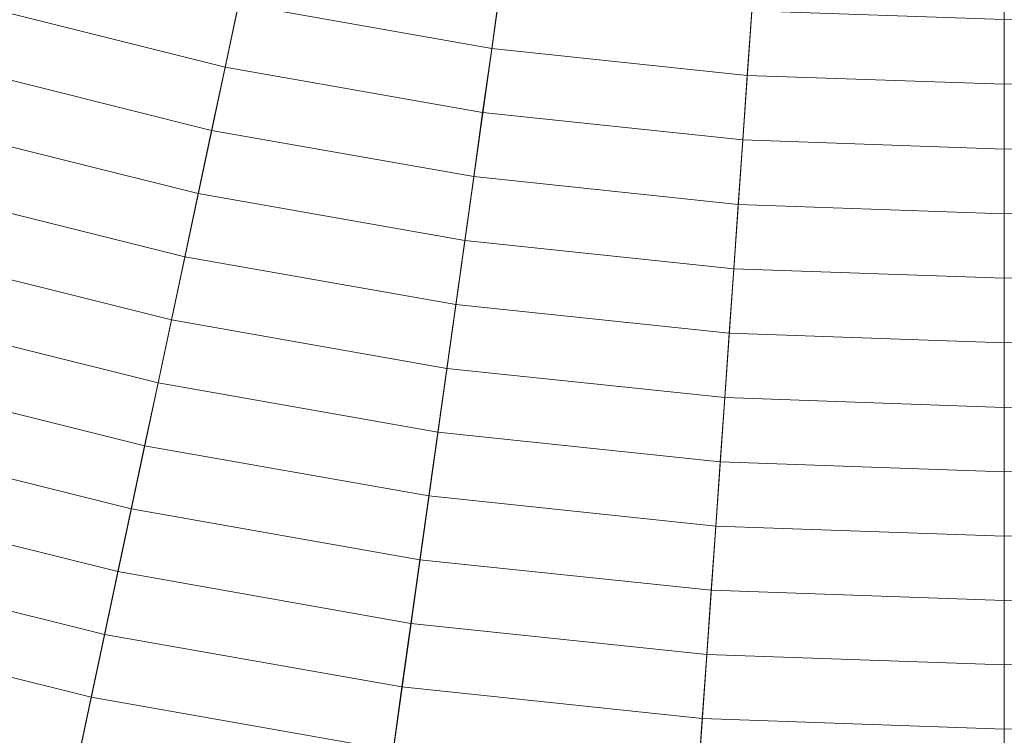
# Model space of a CAD drawing. Header units: centimetres. Extents: x -6.39 to 0.8, y 3.58 to 10.78.
# Tile 151 of 256: x -3.23 to -2.79, y 5.27 to 5.59. Entities that reach past the tile are written whole.
import ezdxf

# ---------------------------------------------------------------- set-up
doc = ezdxf.new("R2010")
doc.units = ezdxf.units.CM
doc.header["$LTSCALE"] = 2.54
doc.layers.add('Lucido design-1', color=7, linetype='Continuous')

# ---------------------------------------------------------------- blocks, each defined once
blk = doc.blocks.new('Gruppo-1')
at = {"color": 142, "linetype": 'Continuous', "lineweight": 9}
for points in [[(-6.02938, 5.60157, -13.70234), (-5.91146, 5.37979, -13.70234), (-2.79683, 7.17802, -13.70234), (-2.7969, 7.17815, -13.70234)], [(-5.91146, 5.37979, -13.70234), (-5.77836, 5.16678, -13.70234), (-2.79675, 7.17789, -13.70234), (-2.79683, 7.17802, -13.70234)], [(-5.77836, 5.16678, -13.70234), (-5.63072, 4.96357, -13.70234), (-2.79666, 7.17777, -13.70234), (-2.79675, 7.17789, -13.70234)], [(-5.63072, 4.96357, -13.70234), (-5.46926, 4.77115, -13.70234), (-2.79657, 7.17766, -13.70234), (-2.79666, 7.17777, -13.70234)], [(-5.46926, 4.77115, -13.70234), (-5.29478, 4.59047, -13.70234), (-2.79646, 7.17755, -13.70234), (-2.79657, 7.17766, -13.70234)], [(-5.29478, 4.59047, -13.70234), (-5.10811, 4.42239, -13.70234), (-2.79635, 7.17745, -13.70234), (-2.79646, 7.17755, -13.70234)], [(-5.10811, 4.42239, -13.70234), (-4.91018, 4.26775, -13.70234), (-2.79623, 7.17735, -13.70234), (-2.79635, 7.17745, -13.70234)], [(-4.91018, 4.26775, -13.70234), (-4.70194, 4.12729, -13.70234), (-2.79611, 7.17727, -13.70234), (-2.79623, 7.17735, -13.70234)], [(-4.70194, 4.12729, -13.70234), (-4.48441, 4.0017, -13.70234), (-2.79597, 7.17719, -13.70234), (-2.79611, 7.17727, -13.70234)], [(-4.48441, 4.0017, -13.70234), (-4.25865, 3.89159, -13.70234), (-2.79584, 7.17713, -13.70234), (-2.79597, 7.17719, -13.70234)], [(-4.25865, 3.89159, -13.70234), (-4.02576, 3.7975, -13.70234), (-2.7957, 7.17707, -13.70234), (-2.79584, 7.17713, -13.70234)], [(-4.02576, 3.7975, -13.70234), (-3.78688, 3.71988, -13.70234), (-2.79556, 7.17702, -13.70234), (-2.7957, 7.17707, -13.70234)], [(-3.78688, 3.71988, -13.70234), (-3.54316, 3.65911, -13.70234), (-2.79541, 7.17699, -13.70234), (-2.79556, 7.17702, -13.70234)], [(-3.54316, 3.65911, -13.70234), (-3.29579, 3.6155, -13.70234), (-2.79526, 7.17696, -13.70234), (-2.79541, 7.17699, -13.70234)], [(-3.29579, 3.6155, -13.70234), (-3.04599, 3.58924, -13.70234), (-2.79511, 7.17695, -13.70234), (-2.79526, 7.17696, -13.70234)], [(-3.04599, 3.58924, -13.70234), (-2.79496, 3.58048, -13.70234), (-2.79496, 7.17694, -13.70234), (-2.79511, 7.17695, -13.70234)], [(-2.79496, 3.58048, -13.70234), (-2.54393, 3.58924, -13.70234), (-2.79481, 7.17695, -13.70234), (-2.79496, 7.17694, -13.70234)], [(-2.79496, 3.58048, -13.70234), (-2.79496, 7.17694, -13.70234), (-2.79496, 7.17694, -13.70234)], [(-3.24214, 5.61962, -12.78226), (-3.13226, 5.59222, -12.78226), (-3.13819, 5.56434, -12.7885), (-3.24999, 5.59222, -12.7885)], [(-3.12633, 5.62012, -12.77612), (-3.01678, 5.6008, -12.77612), (-3.02074, 5.57256, -12.78226), (-3.13226, 5.59222, -12.78226)], [(-3.01678, 5.6008, -12.77612), (-2.90614, 5.58917, -12.77612), (-2.90813, 5.56072, -12.78226), (-3.02074, 5.57256, -12.78226)], [(-3.24999, 5.59222, -12.7885), (-3.13819, 5.56434, -12.7885), (-3.14411, 5.53649, -12.79485), (-3.25784, 5.56484, -12.79485)], [(-3.13226, 5.59222, -12.78226), (-3.02074, 5.57256, -12.78226), (-3.02471, 5.54433, -12.7885), (-3.13819, 5.56434, -12.7885)], [(-2.90614, 5.58917, -12.77612), (-2.79496, 5.58529, -12.77612), (-2.79496, 5.55677, -12.78226), (-2.90813, 5.56072, -12.78226)], [(-2.79496, 5.58529, -12.77612), (-2.68378, 5.58917, -12.77612), (-2.68179, 5.56072, -12.78226), (-2.79496, 5.55677, -12.78226)], [(-2.79496, 5.58529, -12.77612), (-2.79496, 5.55677, -12.78226), (-2.79496, 5.55677, -12.78226)], [(-3.02074, 5.57256, -12.78226), (-2.90813, 5.56072, -12.78226), (-2.91012, 5.53229, -12.7885), (-3.02471, 5.54433, -12.7885)], [(-3.25784, 5.56484, -12.79485), (-3.14411, 5.53649, -12.79485), (-3.15002, 5.50865, -12.80129), (-3.26568, 5.53749, -12.80129)], [(-3.13819, 5.56434, -12.7885), (-3.02471, 5.54433, -12.7885), (-3.02867, 5.51613, -12.79485), (-3.14411, 5.53649, -12.79485)], [(-2.90813, 5.56072, -12.78226), (-2.79496, 5.55677, -12.78226), (-2.79496, 5.52827, -12.7885), (-2.91012, 5.53229, -12.7885)], [(-2.79496, 5.55677, -12.78226), (-2.68179, 5.56072, -12.78226), (-2.6798, 5.53229, -12.7885), (-2.79496, 5.52827, -12.7885)], [(-2.79496, 5.55677, -12.78226), (-2.79496, 5.52827, -12.7885), (-2.79496, 5.52827, -12.7885)], [(-3.02471, 5.54433, -12.7885), (-2.91012, 5.53229, -12.7885), (-2.9121, 5.50388, -12.79485), (-3.02867, 5.51613, -12.79485)], [(-3.26568, 5.53749, -12.80129), (-3.15002, 5.50865, -12.80129), (-3.15594, 5.48084, -12.80783), (-3.27352, 5.51016, -12.80783)], [(-3.14411, 5.53649, -12.79485), (-3.02867, 5.51613, -12.79485), (-3.03263, 5.48795, -12.80129), (-3.15002, 5.50865, -12.80129)], [(-2.91012, 5.53229, -12.7885), (-2.79496, 5.52827, -12.7885), (-2.79496, 5.49979, -12.79485), (-2.9121, 5.50388, -12.79485)], [(-2.79496, 5.52827, -12.7885), (-2.6798, 5.53229, -12.7885), (-2.67782, 5.50388, -12.79485), (-2.79496, 5.49979, -12.79485)], [(-2.79496, 5.52827, -12.7885), (-2.79496, 5.49979, -12.79485), (-2.79496, 5.49979, -12.79485)], [(-3.02867, 5.51613, -12.79485), (-2.9121, 5.50388, -12.79485), (-2.91409, 5.47549, -12.80129), (-3.03263, 5.48795, -12.80129)], [(-3.27352, 5.51016, -12.80783), (-3.15594, 5.48084, -12.80783), (-3.16184, 5.45305, -12.81447), (-3.28135, 5.48285, -12.81447)], [(-3.15002, 5.50865, -12.80129), (-3.03263, 5.48795, -12.80129), (-3.03659, 5.4598, -12.80783), (-3.15594, 5.48084, -12.80783)], [(-2.9121, 5.50388, -12.79485), (-2.79496, 5.49979, -12.79485), (-2.79496, 5.47133, -12.80129), (-2.91409, 5.47549, -12.80129)], [(-2.79496, 5.49979, -12.79485), (-2.67782, 5.50388, -12.79485), (-2.67583, 5.47549, -12.80129), (-2.79496, 5.47133, -12.80129)], [(-2.79496, 5.49979, -12.79485), (-2.79496, 5.47133, -12.80129), (-2.79496, 5.47133, -12.80129)], [(-3.03263, 5.48795, -12.80129), (-2.91409, 5.47549, -12.80129), (-2.91607, 5.44713, -12.80783), (-3.03659, 5.4598, -12.80783)], [(-3.28135, 5.48285, -12.81447), (-3.16184, 5.45305, -12.81447), (-3.16775, 5.42528, -12.82121), (-3.28918, 5.45556, -12.82121)], [(-3.15594, 5.48084, -12.80783), (-3.03659, 5.4598, -12.80783), (-3.04055, 5.43166, -12.81447), (-3.16184, 5.45305, -12.81447)], [(-2.91409, 5.47549, -12.80129), (-2.79496, 5.47133, -12.80129), (-2.79496, 5.4429, -12.80783), (-2.91607, 5.44713, -12.80783)], [(-2.79496, 5.47133, -12.80129), (-2.67583, 5.47549, -12.80129), (-2.67385, 5.44713, -12.80783), (-2.79496, 5.4429, -12.80783)], [(-2.79496, 5.47133, -12.80129), (-2.79496, 5.4429, -12.80783), (-2.79496, 5.4429, -12.80783)], [(-3.03659, 5.4598, -12.80783), (-2.91607, 5.44713, -12.80783), (-2.91805, 5.41879, -12.81447), (-3.04055, 5.43166, -12.81447)], [(-3.28918, 5.45556, -12.82121), (-3.16775, 5.42528, -12.82121), (-3.17364, 5.39754, -12.82804), (-3.297, 5.4283, -12.82804)], [(-3.16184, 5.45305, -12.81447), (-3.04055, 5.43166, -12.81447), (-3.0445, 5.40355, -12.82121), (-3.16775, 5.42528, -12.82121)], [(-2.91607, 5.44713, -12.80783), (-2.79496, 5.4429, -12.80783), (-2.79496, 5.41449, -12.81447), (-2.91805, 5.41879, -12.81447)], [(-2.79496, 5.4429, -12.80783), (-2.67385, 5.44713, -12.80783), (-2.67187, 5.41879, -12.81447), (-2.79496, 5.41449, -12.81447)], [(-2.79496, 5.4429, -12.80783), (-2.79496, 5.41449, -12.81447), (-2.79496, 5.41449, -12.81447)], [(-3.04055, 5.43166, -12.81447), (-2.91805, 5.41879, -12.81447), (-2.92003, 5.39047, -12.82121), (-3.0445, 5.40355, -12.82121)], [(-3.297, 5.4283, -12.82804), (-3.17364, 5.39754, -12.82804), (-3.17953, 5.36982, -12.83497), (-3.30481, 5.40105, -12.83497)], [(-3.16775, 5.42528, -12.82121), (-3.0445, 5.40355, -12.82121), (-3.04844, 5.37546, -12.82804), (-3.17364, 5.39754, -12.82804)], [(-2.91805, 5.41879, -12.81447), (-2.79496, 5.41449, -12.81447), (-2.79496, 5.3861, -12.82121), (-2.92003, 5.39047, -12.82121)], [(-2.79496, 5.41449, -12.81447), (-2.67187, 5.41879, -12.81447), (-2.66989, 5.39047, -12.82121), (-2.79496, 5.3861, -12.82121)], [(-2.79496, 5.41449, -12.81447), (-2.79496, 5.3861, -12.82121), (-2.79496, 5.3861, -12.82121)], [(-3.30481, 5.40105, -12.83497), (-3.17953, 5.36982, -12.83497), (-3.18542, 5.34212, -12.842), (-3.31261, 5.37383, -12.842)], [(-3.0445, 5.40355, -12.82121), (-2.92003, 5.39047, -12.82121), (-2.92201, 5.36218, -12.82804), (-3.04844, 5.37546, -12.82804)], [(-3.17364, 5.39754, -12.82804), (-3.04844, 5.37546, -12.82804), (-3.05239, 5.3474, -12.83497), (-3.17953, 5.36982, -12.83497)], [(-2.92003, 5.39047, -12.82121), (-2.79496, 5.3861, -12.82121), (-2.79496, 5.35774, -12.82804), (-2.92201, 5.36218, -12.82804)], [(-2.79496, 5.3861, -12.82121), (-2.66989, 5.39047, -12.82121), (-2.66791, 5.36218, -12.82804), (-2.79496, 5.35774, -12.82804)], [(-2.79496, 5.3861, -12.82121), (-2.79496, 5.35774, -12.82804), (-2.79496, 5.35774, -12.82804)], [(-3.04844, 5.37546, -12.82804), (-2.92201, 5.36218, -12.82804), (-2.92399, 5.3339, -12.83497), (-3.05239, 5.3474, -12.83497)], [(-3.31261, 5.37383, -12.842), (-3.18542, 5.34212, -12.842), (-3.19131, 5.31444, -12.84913), (-3.32041, 5.34663, -12.84913)], [(-3.17953, 5.36982, -12.83497), (-3.05239, 5.3474, -12.83497), (-3.05633, 5.31936, -12.842), (-3.18542, 5.34212, -12.842)], [(-2.92201, 5.36218, -12.82804), (-2.79496, 5.35774, -12.82804), (-2.79496, 5.3294, -12.83497), (-2.92399, 5.3339, -12.83497)], [(-2.79496, 5.35774, -12.82804), (-2.66791, 5.36218, -12.82804), (-2.66593, 5.3339, -12.83497), (-2.79496, 5.3294, -12.83497)], [(-2.79496, 5.35774, -12.82804), (-2.79496, 5.3294, -12.83497), (-2.79496, 5.3294, -12.83497)], [(-3.32041, 5.34663, -12.84913), (-3.19131, 5.31444, -12.84913), (-3.19718, 5.28679, -12.85636), (-3.3282, 5.31946, -12.85636)], [(-3.05239, 5.3474, -12.83497), (-2.92399, 5.3339, -12.83497), (-2.92596, 5.30565, -12.842), (-3.05633, 5.31936, -12.842)], [(-3.18542, 5.34212, -12.842), (-3.05633, 5.31936, -12.842), (-3.06027, 5.29134, -12.84913), (-3.19131, 5.31444, -12.84913)], [(-2.92399, 5.3339, -12.83497), (-2.79496, 5.3294, -12.83497), (-2.79496, 5.30108, -12.842), (-2.92596, 5.30565, -12.842)], [(-2.79496, 5.3294, -12.83497), (-2.66593, 5.3339, -12.83497), (-2.66396, 5.30565, -12.842), (-2.79496, 5.30108, -12.842)], [(-2.79496, 5.3294, -12.83497), (-2.79496, 5.30108, -12.842), (-2.79496, 5.30108, -12.842)], [(-3.3282, 5.31946, -12.85636), (-3.19718, 5.28679, -12.85636), (-3.20306, 5.25916, -12.86369), (-3.33599, 5.29231, -12.86369)], [(-3.05633, 5.31936, -12.842), (-2.92596, 5.30565, -12.842), (-2.92794, 5.27743, -12.84913), (-3.06027, 5.29134, -12.84913)], [(-3.19131, 5.31444, -12.84913), (-3.06027, 5.29134, -12.84913), (-3.0642, 5.26334, -12.85636), (-3.19718, 5.28679, -12.85636)], [(-2.92596, 5.30565, -12.842), (-2.79496, 5.30108, -12.842), (-2.79496, 5.27278, -12.84913), (-2.92794, 5.27743, -12.84913)], [(-2.79496, 5.30108, -12.842), (-2.66396, 5.30565, -12.842), (-2.66198, 5.27743, -12.84913), (-2.79496, 5.27278, -12.84913)], [(-2.79496, 5.30108, -12.842), (-2.79496, 5.27278, -12.84913), (-2.79496, 5.27278, -12.84913)], [(-3.33599, 5.29231, -12.86369), (-3.20306, 5.25916, -12.86369), (-3.20892, 5.23156, -12.87112), (-3.34377, 5.26518, -12.87112)], [(-3.06027, 5.29134, -12.84913), (-2.92794, 5.27743, -12.84913), (-2.92991, 5.24923, -12.85636), (-3.0642, 5.26334, -12.85636)], [(-3.19718, 5.28679, -12.85636), (-3.0642, 5.26334, -12.85636), (-3.06813, 5.23537, -12.86369), (-3.20306, 5.25916, -12.86369)], [(-2.92794, 5.27743, -12.84913), (-2.79496, 5.27278, -12.84913), (-2.79496, 5.24451, -12.85636), (-2.92991, 5.24923, -12.85636)], [(-2.79496, 5.27278, -12.84913), (-2.66198, 5.27743, -12.84913), (-2.66001, 5.24923, -12.85636), (-2.79496, 5.24451, -12.85636)], [(-2.79496, 5.27278, -12.84913), (-2.79496, 5.24451, -12.85636), (-2.79496, 5.24451, -12.85636)]]:
    blk.add_3dface(points, dxfattribs=at)

msp = doc.modelspace()

# ---------------------------------------------------------------- block references
at = {"layer": 'Lucido design-1', "color": 7}
msp.add_blockref('Gruppo-1', (0, 0), dxfattribs=at)

doc.saveas('drawing.dxf')
